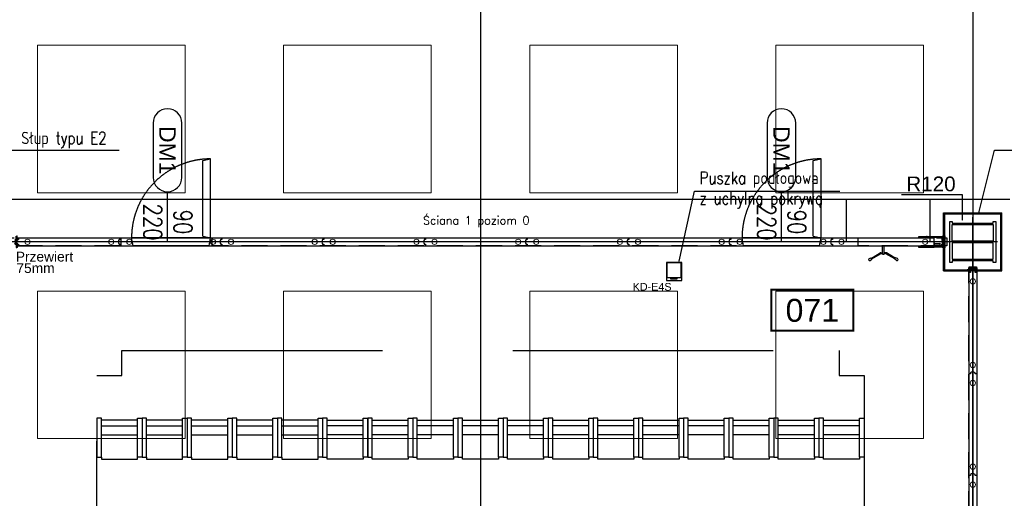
# Model space of a CAD drawing. Header units: centimetres. Extents: x -228435 to 111511, y -89367 to 428125.
# Tile 106 of 219: x -34156 to -22156, y 61871 to 67711. Entities that reach past the tile are written whole.
import ezdxf
from ezdxf.enums import TextEntityAlignment as Align

# ---------------------------------------------------------------- set-up
doc = ezdxf.new("R2010")
doc.units = ezdxf.units.CM
doc.header["$LTSCALE"] = 50
doc.header["$PDMODE"] = 35
doc.header["$PDSIZE"] = 0.1
for name, pattern in [('0_II 10 sal$0$HIDDEN', [9.525, 6.35, -3.175]), ('DASHDOT', [25.4, 12.7, -6.35, 0, -6.35]), ('DASHDOT2', [12.7, 6.35, -3.175, 0, -3.175]), ('DIN_STRICHPUNKT', [10.7, 5, -2.5, 0.7, -2.5]), ('HIDDEN', [9.525, 6.35, -3.175]), ('HIDDENX2', [19.05, 12.7, -6.35]), ('Kondygnacja +0$0$DASHDOT2', [12.7, 6.35, -3.175, 0, -3.175])]:
    doc.linetypes.add(name, pattern=pattern)
doc.layers.get('0').update_dxf_attribs({"color": 8})
doc.layers.get('DEFPOINTS').update_dxf_attribs({"color": 8})
for name, color, linetype in [('0_II 10 sal$0$ARCH_INFO_AREA_ETYKIETY_200', 8, 'Continuous'), ('0_II 10 sal$0$ARCH_INFO_ETYK_DRZWI', 8, 'Continuous'), ('0_II 10 sal$0$ARCH_SIEDZENIA', 8, 'Continuous'), ('0_II 10 sal$0$ARCH_STROP', 8, 'Continuous'), ('0_II 10 sal$0$ARCH_WYPOSAŻENIE_INNE', 8, 'Continuous'), ('0_II 10 sal$0$ARCH_ŚCIANY_PRZESUWNE', 8, 'Continuous'), ('3', 8, 'Continuous'), ('ACHSEN', 8, 'DIN_STRICHPUNKT'), ('ARCH_GK', 8, 'Continuous'), ('ARCH_INFO_ODPORNOŚĆ OGNIOWA', 8, 'Continuous'), ('ARCH_INFO_OPISY', 8, 'Continuous'), ('ARCH_INFO_OSIE_IST', 8, 'DASHDOT2'), ('ARCH_SZYNY', 8, 'Continuous'), ('bgde-tekst', 7, 'Continuous'), ('HUFCOR', 8, 'Continuous'), ('Hufcor szyny', 8, 'Kondygnacja +0$0$DASHDOT2'), ('Kondygnacja +0$0$ARCH_GK', 8, 'Continuous'), ('Kondygnacja +0$0$ARCH_INFO_ODPORNOŚĆ OGNIOWA', 8, 'Continuous'), ('Kondygnacja +0$0$ARCH_STAL_IST', 8, 'Continuous'), ('Kondygnacja +0$0$ARCH_ŚCIANY_PRZESUWNE', 8, 'Continuous'), ('KÖRPERKANTE', 8, 'Continuous'), ('Osie rzutów$0$ARCH_INFO_OSIE_OPISY_IST', 8, 'Continuous'), ('PANELE', 8, 'Continuous'), ('SCHRAFFUR', 8, 'Continuous'), ('tabela', 8, 'Continuous'), ('VOLL', 8, 'Continuous')]:
    doc.layers.add(name, color=color, linetype=linetype)
for name, color, linetype, lineweight in [('2', 8, 'Continuous', 0), ('_SP KORYTA', 8, 'Continuous', 25), ('ARCH_SUFITY_PODWIESZANE', 8, 'HIDDENX2', 9), ('kondygnacja +1_5$0$ARCH_INFO_WYMIARY', 8, 'Continuous', 9), ('Wymiary', 8, 'Continuous', 15)]:
    doc.layers.add(name, color=color, linetype=linetype, lineweight=lineweight)
doc.layers.get('HUFCOR').off()
doc.styles.add('0_II 10 sal$0$Arial', font='ARIAL.TTF')
doc.styles.add('0_II 10 sal$0$Romans', font='Romans.shx')
doc.styles.add('Arial', font='ARIAL.TTF')
doc.styles.add('Kondygnacja +0$0$Arial', font='ARIAL.TTF')
doc.styles.add('Kondygnacja +0$0$Standard', font='txt')
doc.styles.add('kondygnacja +1_5$0$Romans', font='Romans.shx', dxfattribs={"width": 0.7})
doc.styles.add('Romans', font='Romans.shx')
doc.styles.add('ROMANS-50-CM', font='romans.shx', dxfattribs={"width": 0.8, "height": 10})
doc.linetypes.add('SZYNA_LINE', pattern='A,12.7,-7.75,["SZYNA",Standard,S=2.54,R=0,X=-5.95,Y=-1.27],-7.75', length=28.2)
doc.dimstyles.new('ISO-25', dxfattribs={"dimtxt": 2.5, "dimasz": 2.5, "dimexe": 1.25, "dimexo": 0.625, "dimtad": 1, "dimtxsty": 'Standard', "dimcen": 2.5, "dimadec": 0, "dimazin": 0, "dimtfac": 1, "dimtmove": 0, "dimatfit": 3, "dimfxl": 0, "dimarcsym": 0})
doc.dimstyles.new('Kondygnacja +0$0$ISO-25', dxfattribs={"dimtxt": 2.5, "dimasz": 2.5, "dimexe": 1.25, "dimexo": 0.625, "dimtad": 1, "dimtxsty": 'Kondygnacja +0$0$Standard', "dimcen": 2.5, "dimadec": 0, "dimazin": 0, "dimtfac": 1, "dimtmove": 0, "dimatfit": 3, "dimfxl": 0, "dimarcsym": 0})
doc.dimstyles.new('kondygnacja +1_5$0$Wymiary 1-100', dxfattribs={"dimtxt": 12, "dimasz": 10, "dimexe": 5, "dimexo": 0, "dimgap": 4, "dimtad": 1, "dimrnd": 0.5, "dimzin": 12, "dimdsep": 46, "dimtxsty": 'kondygnacja +1_5$0$Romans', "dimblk": 'kondygnacja +1_5$0$_Oblique', "dimcen": 10, "dimdle": 10, "dimclrt": 55, "dimazin": 0, "dimtfac": 1, "dimtmove": 1, "dimatfit": 3, "dimfxl": 0, "dimtolj": 1, "dimtzin": 0, "dimarcsym": 0})

# ---------------------------------------------------------------- blocks, each defined once
blk = doc.blocks.new('SU Lampy kwadratowe +0')
at = {"layer": 'ARCH_SUFITY_PODWIESZANE', "ltscale": 2.5}
for points in [[(8720, 11240), (8900, 11240), (8900, 11060), (8720, 11060)], [(9020, 11240), (9200, 11240), (9200, 11060), (9020, 11060)], [(9320, 11240), (9500, 11240), (9500, 11060), (9320, 11060)], [(9620, 11240), (9800, 11240), (9800, 11060), (9620, 11060)], [(8720, 10940), (8900, 10940), (8900, 10760), (8720, 10760)], [(9020, 10940), (9200, 10940), (9200, 10760), (9020, 10760)], [(9320, 10940), (9500, 10940), (9500, 10760), (9320, 10760)], [(9620, 10940), (9800, 10940), (9800, 10760), (9620, 10760)]]:
    blk.add_lwpolyline(points, close=True, dxfattribs=at)
blk = doc.blocks.new('0_II 10 sal$0$T-drzwi_dół-200')
at = {"layer": '0_II 10 sal$0$ARCH_INFO_ETYK_DRZWI'}
blk.add_line((0, 0), (0, -60), dxfattribs=at)
blk.add_lwpolyline([(-17.5, -77.5), (-17.5, -143.7, 1), (17.5, -143.7), (17.5, -77.5, 1)], format="xyb", close=True, dxfattribs=at)
at = {"layer": '0_II 10 sal$0$ARCH_INFO_ETYK_DRZWI', "style": '0_II 10 sal$0$Romans', "width": 0.8}
for tag, p in [('ADS_DRZWI:SZEROKOŚĆ', (-7.9, -23)), ('ADS_DRZWI:WYSOKOŚĆ', (29, -23))]:
    blk.add_attdef(tag, text='', height=22, rotation=90, dxfattribs=at).set_placement(p, align=Align.CENTER)
at = {"layer": '0_II 10 sal$0$ARCH_INFO_ETYK_DRZWI', "color": 1, "style": '0_II 10 sal$0$Arial'}
blk.add_attdef('ADS_DRZWI:ODPORNOŚĆ_OGNIOWA', text='', height=22, dxfattribs=at).set_placement((-0.1, 13.3), align=Align.BOTTOM_CENTER)
at = {"layer": '0_II 10 sal$0$ARCH_INFO_ETYK_DRZWI', "style": '0_II 10 sal$0$Arial'}
blk.add_attdef('ADS_DRZWI:SYMBOL', text='', height=20, rotation=90, dxfattribs=at).set_placement((0, -110.6), align=Align.MIDDLE)
blk = doc.blocks.new('Kondygnacja +0$0$_Dot')
at = {"color": 0, "linetype": 'ByBlock', "lineweight": -2}
blk.add_line((-0.5, 0), (-1, 0), dxfattribs=at)
at = {"color": 0, "linetype": 'ByBlock', "const_width": 0.5}
blk.add_lwpolyline([(-0.25, 0, 1), (0.25, 0, 1)], format="xyb", close=True, dxfattribs=at)
blk = doc.blocks.new('A$C50B549AF')
at = {"layer": 'ARCH_SZYNY', "linetype": 'SZYNA_LINE', "ltscale": 2.5}
for p, q in [((3656.5, 6052.1, 630), (1057.3, 6052.1, 630)), ((3457.4, 6000.4, 630), (3457.4, 6052.1, 630)), ((3457.4, 6000.4, 630), (3457.4, 6048.1, 630)), ((3559.4, 6000.4, 630), (3559.4, 6052.1, 630)), ((3576, 6000.4, 630), (2439.5, 6000.4, 630)), ((3611.5, 4835.9, 630), (3611.5, 5977.4, 630))]:
    blk.add_line(p, q, dxfattribs=at)
blk = doc.blocks.new('*U520')
at = {"layer": 'PANELE'}
for points in [[(0, 0), (0, -21), (-14, -21)], [(0, 0), (1240, 0)], [(1240, 0), (1240, -21), (1226, -21)], [(-14, -76), (0, -76), (0, -97)], [(0, -97), (1240, -97)], [(1226, -76), (1240, -76), (1240, -97)]]:
    blk.add_lwpolyline(points, dxfattribs=at)
for centre in [(24, -48), (1264, -48)]:
    blk.add_arc(centre, 46.5, 143.7563, 216.2437, dxfattribs=at)
at = {"layer": 'Wymiary'}
for centre in [(110, -48), (1130, -48)]:
    blk.add_circle(centre, 32, dxfattribs=at)
blk = doc.blocks.new('drzwi')
at = {"linetype": 'HIDDEN', "ltscale": 20}
for p, q in [((158, 97), (138, 0)), ((138, 0), (1102, 0)), ((235, -20), (138, 0)), ((138, 0), (138, -964)), ((158, 97), (1082, 97)), ((1082, 97), (1102, 0)), ((235, -20), (235, -944)), ((235, -944), (138, -964))]:
    blk.add_line(p, q, dxfattribs=at)
blk.add_arc((138, 0), 964, 270, 0, dxfattribs=at)
blk = doc.blocks.new('BEDIENHEBEL')
at = {"layer": 'KÖRPERKANTE'}
for p, q in [((-10, -85), (-10, 0)), ((-10, 0), (10, 0)), ((10, -85), (10, 0)), ((-145, -149), (-38, -87)), ((-140, -158), (-33, -96)), ((-31, -85), (-10, -85)), ((-31, -95), (-10, -95)), ((-10, -95), (-10, -100)), ((-10, -100), (10, -100)), ((31, -85), (10, -85)), ((31, -95), (10, -95)), ((10, -95), (10, -100)), ((140, -158), (33, -96)), ((145, -149), (38, -87)), ((-173, -156), (-148, -147)), ((-160, -178), (-140, -161)), ((-139, -159), (-146, -147)), ((139, -159), (146, -147)), ((160, -178), (140, -161)), ((173, -156), (148, -147))]:
    blk.add_line(p, q, dxfattribs=at)
for centre, radius, start, end in [((-31, -100), 15, 90, 120), ((-31, -100), 5, 90, 120), ((-15, -90), 7.25, 316.3972, 43.6028), ((15, -90), 7.25, 136.3972, 223.6028), ((31, -100), 15, 60, 90), ((31, -100), 5, 60, 90), ((-167, -167), 12.5, 120, 300), ((-147, -148), 1, 30, 120), ((-140, -160), 1, 300, 30), ((140, -160), 1, 150, 240), ((147, -148), 1, 60, 150), ((167, -167), 12.5, 240, 60)]:
    blk.add_arc(centre, radius, start, end, dxfattribs=at)
blk = doc.blocks.new('*U522')
at = {"layer": 'PANELE'}
for points in [[(0, 0), (0, -21), (-14, -21)], [(0, 0), (1240, 0)], [(1050, -97), (1050, -112), (1240, -112), (1240, 15), (1050, 15), (1050, 0)], [(-14, -76), (0, -76), (0, -97)], [(0, -97), (1240, -97)]]:
    blk.add_lwpolyline(points, dxfattribs=at)
blk.add_arc((24, -48), 46.5, 143.7563, 216.2437, dxfattribs=at)
at = {"layer": 'Wymiary'}
for centre in [(110, -48), (1130, -48)]:
    blk.add_circle(centre, 32, dxfattribs=at)
at = {"layer": 'PANELE'}
blk.add_blockref('BEDIENHEBEL', (620, -97), dxfattribs=at)
blk = doc.blocks.new('0_II 10 sal$0$etykieta_numer')
at = {"color": 0, "linetype": 'ByBlock', "const_width": 2.44}
blk.add_lwpolyline([(-50, -50), (-50, 0), (50, 0), (50, -50)], close=True, dxfattribs=at)
at = {"color": 0, "linetype": 'ByBlock', "style": '0_II 10 sal$0$Arial'}
blk.add_attdef('AECAREA:NUMBER', text='', height=28, dxfattribs=at).set_placement((0, -25), align=Align.MIDDLE)
blk = doc.blocks.new('puszka e4s-538')
for points in [[(0, 29.1), (24.7, 29.1), (24.7, 0), (0, 0)], [(0.6, 28.4), (24.1, 28.4), (24.1, 4.7), (0.6, 4.7)], [(7.5, 3.2), (18, 3.2), (18, 2.7), (7.5, 2.7)]]:
    blk.add_lwpolyline(points, close=True)
blk = doc.blocks.new('puuuchy')
at = {"layer": '_SP KORYTA', "xscale": -0.375, "yscale": 0.375, "zscale": 0.375}
blk.add_blockref('puszka e4s-538', (-1977.39, 2976.49), dxfattribs=at)
blk = doc.blocks.new('cahbir 0')
at = {"layer": '_SP KORYTA', "xscale": 2, "yscale": 2, "zscale": 2}
blk.add_blockref('puuuchy', (-90, 120, -1290), dxfattribs=at)
at = {"layer": '_SP KORYTA', "style": 'Arial'}
for s, height, p in [('Przewiert', 12, (-4856.3, 6096, -630)), ('75mm', 12, (-4855.6, 6082, -630)), ('KD-E4S', 9.38, (-4104.5, 6060.5, -630))]:
    blk.add_text(s, height=height, dxfattribs=at).set_placement(p)
blk = doc.blocks.new('0_II 10 sal$0$Miejsce_siedzące_2d')
at = {"color": 0, "linetype": 'ByBlock', "lineweight": -2}
for p, q in [((-26.4, 27.1), (26.4, 27.1)), ((-26.4, 12.5), (26.4, 12.5))]:
    blk.add_line(p, q, dxfattribs=at)
for points in [[(-26.4, 62.7), (-26.4, 0), (-33, 0), (-33, 62.7), (-26.4, 62.7), (-26.4, 66), (26.4, 66), (26.4, 62.7), (26.4, 0), (33, 0), (33, 62.7), (26.4, 62.7)], [(26.4, 3.3), (-26.4, 3.3)]]:
    blk.add_lwpolyline(points, dxfattribs=at)
blk = doc.blocks.new('VERT-NEU')
at = {"layer": 'KÖRPERKANTE'}
for p, q in [((-25, 48), (-36, 48)), ((-36, 48), (-36, 46)), ((-34, 46), (-36, 46)), ((-36, 31), (-34, 31)), ((-36, 29), (-36, 31)), ((-21, 29), (-36, 29)), ((-34, 31), (-34, 46)), ((-30, 46), (-30, 33)), ((-25, 46), (-30, 46)), ((-30, 33), (-6, 33)), ((-23, 47), (-23, 47)), ((-13, 21), (-21, 29)), ((-14, 25), (-11, 22)), ((-9, 29), (-13, 29)), ((-11, 21), (-11, 21)), ((-8, 19), (-8, 28)), ((0, 26), (-6, 33)), ((-6, 19), (-6, 26)), ((-5, 26), (-3, 24)), ((-3, 24), (-3, 0)), ((-3, -24), (-3, 0)), ((7, 26), (0, 26)), ((0, 23), (0, 0)), ((0, 23), (5, 23)), ((0, -23), (0, 0)), ((5, 21), (5, 23)), ((8, 21), (5, 21)), ((8, 25), (8, 21)), ((-21, -29), (-36, -29)), ((-36, -29), (-36, -31)), ((-36, -31), (-34, -31)), ((-36, -46), (-36, -48)), ((-34, -46), (-36, -46)), ((-25, -48), (-36, -48)), ((-34, -31), (-34, -46)), ((-30, -33), (-6, -33)), ((-30, -46), (-30, -33)), ((-25, -46), (-30, -46)), ((-23, -47), (-23, -47)), ((-13, -21), (-21, -29)), ((-14, -25), (-11, -22)), ((-9, -29), (-13, -29)), ((-8, -19), (-8, -28)), ((-6, -19), (-6, -26)), ((-6, -33), (0, -26)), ((-5, -26), (-3, -24)), ((0, -23), (5, -23)), ((7, -26), (0, -26)), ((8, -21), (5, -21)), ((5, -21), (5, -23)), ((8, -25), (8, -21))]:
    blk.add_line(p, q, dxfattribs=at)
at = {"layer": 'KÖRPERKANTE', "linetype": 'ByBlock'}
for p, q in [((2, -23), (3, -23)), ((2, -26), (3, -26))]:
    blk.add_line(p, q, dxfattribs=at)
at = {"layer": 'KÖRPERKANTE'}
for centre, radius, start, end in [((-25, 47), 1.2, 360, 90), ((-25, 47), 1.2, 270, 360), ((-13, 27), 2, 90, 225), ((-12, 22), 1.12, 225, 315), ((-12, 22), 1.12, 315, 45), ((-9, 28), 0.5, 360, 90), ((-7, 19), 1, 180, 360), ((-6, 26), 0.5, 45, 180), ((7, 25), 0.762, 0, 90), ((-25, -47), 1.2, 0, 90), ((-25, -47), 1.2, 270, 0), ((-13, -27), 2, 135, 270), ((-12, -22), 1.12, 45, 135), ((-12, -22), 1.12, 315, 45), ((-9, -28), 0.5, 270, 0), ((-7, -19), 1, 0, 180), ((-6, -26), 0.5, 180, 315), ((7, -25), 0.762, 270, 0)]:
    blk.add_arc(centre, radius, start, end, dxfattribs=at)
blk = doc.blocks.new('hufcor detal 1')
at = {"layer": 'VOLL'}
h = blk.add_hatch(color=256, dxfattribs=at)
h.paths.add_polyline_path([(-5.8, -6.1), (-5.8, -3.2, 0.427595), (-6.4, -2.6, 0.427595), (-7, -3.2), (-7, -6.4), (-5.5, -10.4, -0.519458), (-5.6, -10.6), (-6.5, -10.6, 0.414214), (-7, -11.1), (-7, -16.5), (-5.9, -16.5), (-5.9, -11.5), (-4.7, -11.5), (-4.7, -12.6), (-4.1, -12.6), (-4.1, -10.9)])
h.paths.add_polyline_path([(-5.9, -16.5), (-7, -16.5), (-7, -21.9, 0.414214), (-6.5, -22.4), (-5.6, -22.4, -0.519458), (-5.5, -22.6), (-7, -26.6), (-7, -29.8, 0.427595), (-6.4, -30.4, 0.427595), (-5.8, -29.8), (-5.8, -26.9), (-4.1, -22.1), (-4.1, -20.4), (-4.7, -20.4), (-4.7, -21.5), (-5.9, -21.5)])
at = {"layer": 'ACHSEN', "ltscale": 5}
blk.add_line((261.6, -16.5), (-60.4, -16.5), dxfattribs=at)
at = {"layer": 'ARCH_GK', "linetype": 'Continuous', "lineweight": -3}
blk.add_line((0, 0), (-6.2, 0), dxfattribs=at)
for points in [[(-10, 0), (0, 0)], [(-6.2, 17.9), (-3.7, 17.9), (-3.3, 19.6), (-3.1, 17.9)], [(-6.2, 0), (-6.2, 17.9)], [(0, 17.9), (-2.5, 17.9), (-2.8, 16.1), (-3.1, 17.9)], [(0, 0), (0, 17.9)], [(-6.2, -33), (-6.2, -50.9)], [(-6.2, -50.9), (-3.7, -50.9), (-3.3, -52.6), (-3.1, -50.9)], [(0, -50.9), (-2.5, -50.9), (-2.8, -49.1), (-3.1, -50.9)], [(0, -33), (0, -50.9)]]:
    blk.add_lwpolyline(points, dxfattribs=at)
at = {"layer": 'KÖRPERKANTE'}
for p, q in [((-7, -3.2), (-7, -6.4)), ((-5.5, -10.4), (-7, -6.4)), ((-7, -11.1), (-7, -21.9)), ((-7, -26.6), (-5.5, -22.6)), ((-7, -29.8), (-7, -26.6)), ((-6.5, -10.6), (-5.6, -10.6)), ((-6.5, -22.4), (-5.6, -22.4)), ((-6.4, -2.6), (-6.4, -2.6)), ((-6.4, -30.4), (-6.4, -30.4)), ((-5.9, -11.5), (-5.9, -21.5)), ((-4.7, -11.5), (-5.9, -11.5)), ((-5.9, -21.5), (-4.7, -21.5)), ((-5.8, -3.2), (-5.8, -6.1)), ((-5.8, -6.1), (-4.1, -10.9)), ((-4.1, -22.1), (-5.8, -26.9)), ((-5.8, -29.8), (-5.8, -26.9)), ((-4.7, -12.6), (-4.7, -11.5)), ((-4.1, -12.6), (-4.7, -12.6)), ((-4.1, -20.4), (-4.7, -20.4)), ((-4.7, -21.5), (-4.7, -20.4)), ((-4.1, -12.6), (-4.1, -10.9)), ((-4.1, -22.1), (-4.1, -20.4))]:
    blk.add_line(p, q, dxfattribs=at)
for centre, radius, start, end in [((-6.4, -3.2), 0.55, 90, 180), ((-6.5, -11.1), 0.55, 90, 180), ((-6.5, -21.9), 0.55, 180, 270), ((-6.4, -29.8), 0.55, 180, 270), ((-6.4, -3.2), 0.55, 0, 90), ((-6.4, -29.8), 0.55, 270, 0), ((-5.6, -10.5), 0.1, 270, 19.8), ((-5.6, -22.5), 0.1, 340.2, 90)]:
    blk.add_arc(centre, radius, start, end, dxfattribs=at)
at = {"layer": 'VOLL'}
for p, q in [((3.9, 6.5), (3.9, 0.5)), ((3.9, -39.5), (3.9, -33.5))]:
    blk.add_line(p, q, dxfattribs=at)
at = {"layer": 'VOLL', "xscale": -0.5, "yscale": 0.5000000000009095, "zscale": 0.5000000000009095}
blk.add_blockref('VERT-NEU', (-11.2, -16.5), dxfattribs=at)
blk = doc.blocks.new('CLOSURE')
at = {"color": 7, "linetype": 'Continuous'}
for p, q in [((-2, 0), (-9, 0)), ((-2, 0), (-2, -1)), ((-10, -1), (-10, -2)), ((-10, -34), (-10, -40)), ((-9, -3), (-8, -3)), ((-8, -33), (-9, -33)), ((-9, -41), (-3, -41)), ((-8, -7), (-8, -7)), ((-8, -30), (-8, -30)), ((-8, -39), (-8, -36)), ((-8, -36), (177, -36)), ((-3, -39), (-8, -39)), ((-2, -1), (-2, -2)), ((-2, -12), (-2, -17)), ((-2, -17), (-1, -18)), ((-1, -18), (-2, -19)), ((-2, -19), (-2, -24)), ((-2, -40), (-2, -40)), ((-1, -3), (0, -3)), ((0, -29), (0, -3)), ((0, -34), (0, -32)), ((150, -34), (0, -34)), ((5, -30), (1, -30)), ((1, -31), (5, -31)), ((6, -31), (6, -31)), ((146, -30), (146, -31)), ((153, -30), (147, -30)), ((147, -31), (151, -31)), ((153, -31), (153, -30)), ((156, -30), (156, -31)), ((163, -34), (159, -34)), ((166, -31), (166, -30)), ((168, -30), (168, -31)), ((179, -34), (172, -34)), ((172, -40), (172, -40)), ((177, -39), (173, -39)), ((173, -41), (179, -41)), ((177, -36), (177, -39)), ((180, -40), (180, -35))]:
    blk.add_line(p, q, dxfattribs=at)
for centre, radius, start, end in [((-9, -1), 1.2, 90, 180), ((-9, -2), 1, 180, 270), ((-9, -34), 1, 90, 180), ((-9, -40), 1, 180, 270), ((-8, -8), 1, 90, 217.5752), ((-5, -5), 5.01, 217.5752, 275.7303), ((-5, -31), 5.01, 84.2699, 140.5242), ((-8, -29), 1, 140.5242, 270), ((-8, -2), 1, 270, 314.9442), ((-8, -8), 1, 40.708, 90), ((-8, -29), 1, 270, 317.1564), ((-8, -34), 1, 42.8436, 90), ((-5, -5), 2.75, 220.708, 134.9442), ((-5, -31), 2.75, 222.8436, 137.1564), ((-4, -12), 2, 0, 95.7303), ((-4, -24), 2, 264.2699, 0), ((-3, -40), 1, 0, 90), ((-3, -40), 1, 270, 0), ((-1, -2), 1, 180, 270), ((1, -29), 1, 180, 270), ((1, -32), 1, 90, 180), ((5, -31), 0.5, 0, 90), ((5, -31), 0.5, 270, 0), ((147, -30), 0.5, 90, 180), ((147, -31), 0.5, 180, 270), ((150, -33), 1, 270, 3.2641), ((151, -32), 0.5, 341.3143, 90), ((155, -33), 3.4, 161.3143, 183.2641), ((153, -30), 0.5, 0, 90), ((152, -31), 1, 323.1301, 0), ((155, -33), 1.75, 143.1301, 36.8699), ((156, -30), 0.5, 54.1117, 180), ((157, -31), 1, 180, 216.8699), ((155, -33), 3.4, 356.7359, 54.1117), ((159, -33), 1, 176.7359, 270), ((163, -33), 1, 270, 3.2641), ((167, -33), 3.4, 125.8883, 183.2641), ((165, -30), 0.5, 0, 125.8883), ((167, -33), 1.75, 143.1301, 36.8699), ((165, -31), 1, 323.1301, 0), ((169, -30), 0.5, 54.1117, 180), ((169, -31), 1, 180, 216.8699), ((167, -33), 3.4, 356.7359, 54.1117), ((172, -33), 1, 176.7359, 270), ((173, -40), 1, 90, 180), ((173, -40), 1, 180, 270), ((179, -35), 1, 0, 90), ((179, -40), 1, 270, 0)]:
    blk.add_arc(centre, radius, start, end, dxfattribs=at)
blk = doc.blocks.new('hufcor detal 2')
at = {"layer": 'SCHRAFFUR'}
h = blk.add_hatch(dxfattribs=at)
h.set_pattern_fill('ANSI34', color=256, scale=10, style=0)
h.set_pattern_definition([(45, (-9731.639, 331.908), (-5.303301, 5.303301), []), (45, (-9729.871, 331.908), (-5.303301, 5.303301), []), (45, (-9728.1034, 331.908), (-5.303301, 5.303301), []), (45, (-9726.3356, 331.908), (-5.303301, 5.303301), [])])
h.paths.add_polyline_path([(-4.1, 11.6), (-8.1, 11.6), (-8.1, 0.6), (-4.1, 0.6)])
h.paths.add_polyline_path([(-4.1, 0.6), (-8.1, 0.6), (-8.1, -10.4), (-4.1, -10.4)])
at = {"layer": 'VOLL'}
for points in [[(-5.3, 30), (-97.9, 30), (-97.9, 31.2), (-5.3, 31.2)], [(-5.3, -29.9), (-5.3, -28.7), (-97.9, -28.7), (-97.9, -29.9)]]:
    blk.add_hatch(color=256, dxfattribs=at).paths.add_polyline_path(points)
at = {"layer": '2'}
for p, q in [((-96.6, 25.3), (-96.6, 25.2)), ((-93.3, 27.5), (-93.5, 26.6)), ((-92.7, 27.4), (-93, 26.3)), ((-86.8, 27.4), (-86.5, 26.3)), ((-86.2, 27.5), (-86, 26.6)), ((-82.9, 25.3), (-82.9, 25.2))]:
    blk.add_line(p, q, dxfattribs=at)
for centre, radius, start, end in [((-96.5, 25.2), 0.15, 81.6479, 164.0608), ((-96.5, 25.2), 0.15, 164.0608, 254.4521), ((-95.7, 27.8), 2.49, 252.0018, 332.2702), ((-95.4, 27.5), 2.67, 245.6965, 334.3626), ((-92.9, 28.1), 0.8, 285.0434, 236.2841), ((-86.6, 28.1), 0.8, 303.7159, 254.9566), ((-84.1, 27.5), 2.67, 205.6374, 294.3035), ((-83.8, 27.8), 2.49, 207.7298, 287.9982), ((-83, 25.2), 0.15, 15.9392, 98.3521), ((-83, 25.2), 0.15, 285.5479, 15.9392)]:
    blk.add_arc(centre, radius, start, end, dxfattribs=at)
at = {"layer": '3'}
for centre, radius, start, end in [((-11.1, -0.1), 11.1, 308.9452, 51.0548), ((-11, -0.1), 10.6, 310.6017, 49.3983)]:
    blk.add_arc(centre, radius, start, end, dxfattribs=at)
at = {"layer": 'ACHSEN', "ltscale": 5}
blk.add_line((53.1, 0.6), (-268.8, 0.6), dxfattribs=at)
at = {"layer": 'ARCH_GK', "linetype": 'Continuous', "lineweight": -3}
for p, q in [((0.3, 17.1), (0.3, 35)), ((0.3, 35), (0.3, -33.7))]:
    blk.add_line(p, q, dxfattribs=at)
for points in [[(0.3, 35), (2.7, 35), (3, 36.7), (3.3, 35)], [(6.4, 35), (3.9, 35), (3.5, 33.3), (3.3, 35)], [(6.3, 17.1), (6.3, 35)], [(6.3, 35), (6.3, -33.7)], [(0.3, -33.7), (2.7, -33.7), (3, -35.5), (3.3, -33.7)], [(6.4, -33.7), (3.9, -33.7), (3.5, -32), (3.3, -33.7)]]:
    blk.add_lwpolyline(points, dxfattribs=at)
at = {"layer": 'VOLL'}
for p, q in [((-96.8, 31.2), (-6.5, 31.2)), ((-8.1, 11.6), (-8.1, -10.4)), ((-8.1, 11.6), (-4.1, 11.6)), ((-4.1, 11.6), (-4.1, -10.4)), ((-48.1, -6.8), (-53, -10.2)), ((-48.1, -13.6), (-53, -10.2)), ((-48.1, -9.2), (-48.1, -6.8)), ((-48.1, -9.2), (-23.8, -9.2)), ((-48.1, -11.2), (-23.8, -11.2)), ((-48.1, -11.2), (-48.1, -13.6)), ((-23.8, -6.8), (-18.8, -10.2)), ((-23.8, -9.2), (-23.8, -6.8)), ((-23.8, -13.6), (-18.8, -10.2)), ((-23.8, -11.2), (-23.8, -13.6)), ((-8.1, -10.4), (-4.1, -10.4))]:
    blk.add_line(p, q, dxfattribs=at)
for points in [[(-3, 27.1), (-5.7, 27.1, -7.740139), (-5.7, 27.7), (-3, 27.7, -0.445604), (-3, 14), (-5.7, 14, -7.740139), (-5.7, 14.6), (-3, 14.6, 0.483874)], [(-3, -25.9), (-5.7, -25.9, 7.740139), (-5.7, -26.4), (-3, -26.4, 0.445604), (-3, -12.7), (-5.7, -12.7, 7.740139), (-5.7, -13.3), (-3, -13.3, -0.406168)]]:
    blk.add_lwpolyline(points, format="xyb", close=True, dxfattribs=at)
blk.add_lwpolyline([(-97.9, -28.7), (-5.3, -28.7), (-5.3, -29.9), (-97.9, -29.9)], close=True, dxfattribs=at)
at = {"layer": 'VOLL', "xscale": 0.5, "yscale": 0.5000000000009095, "zscale": 0.5000000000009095, "rotation": 180}
blk.add_blockref('CLOSURE', (-9.3, 11.7), dxfattribs=at)
at = {"layer": 'VOLL', "xscale": -0.5, "yscale": 0.5000000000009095, "zscale": 0.5000000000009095}
blk.add_blockref('CLOSURE', (-9.3, -10.4), dxfattribs=at)
blk = doc.blocks.new('kondygnacja +1_5$0$_Oblique')
at = {"color": 0, "linetype": 'ByBlock', "lineweight": -2}
blk.add_line((-0.5, -0.5), (0.5, 0.5), dxfattribs=at)
blk = doc.blocks.new('*D1149')
at = {"layer": 'DEFPOINTS', "color": 0, "lineweight": 40}
for p in [(-32670, 79617, 6300), (-33810, 12462, 6300), (-33810, 12146)]:
    blk.add_point(p, dxfattribs=at)
at = {"layer": 'kondygnacja +1_5$0$ARCH_INFO_WYMIARY', "color": 0, "lineweight": -2}
for p, q in [((-32660, 12146), (-33820, 12146)), ((-33810, 12142), (-33810, 12141)), ((-32670, 12154), (-32670, 12141))]:
    blk.add_line(p, q, dxfattribs=at)
at = {"layer": 'kondygnacja +1_5$0$ARCH_INFO_WYMIARY', "color": 0, "lineweight": -2, "xscale": 10, "yscale": 10, "zscale": 10, "rotation": 180}
blk.add_blockref('kondygnacja +1_5$0$_Oblique', (-33810, 12146), dxfattribs=at)
at = {"layer": 'kondygnacja +1_5$0$ARCH_INFO_WYMIARY', "color": 0, "lineweight": -2, "xscale": 10, "yscale": 10, "zscale": 10}
blk.add_blockref('kondygnacja +1_5$0$_Oblique', (-32670, 12146), dxfattribs=at)
at = {"layer": 'kondygnacja +1_5$0$ARCH_INFO_WYMIARY', "color": 55, "insert": (-33240, 12156), "char_height": 12, "attachment_point": 5, "style": 'kondygnacja +1_5$0$Romans'}
blk.add_mtext('\\A1;1140', dxfattribs=at)
blk = doc.blocks.new('Osie rzutów')
at = {"layer": 'ARCH_INFO_OSIE_IST', "ltscale": 10}
for p, q in [((9260, 12510), (9260, 4623.3)), ((9860, 12510), (9860, 4623.3)), ((9860, 10970), (9860, 11030)), ((4436, 11000), (13655, 11000)), ((9890, 11000), (9830, 11000))]:
    blk.add_line(p, q, dxfattribs=at)

msp = doc.modelspace()

# ---------------------------------------------------------------- linework, layer by layer
at = {"layer": '0_II 10 sal$0$ARCH_WYPOSAŻENIE_INNE', "linetype": '0_II 10 sal$0$HIDDEN', "ltscale": 10, "elevation": 630}
msp.add_lwpolyline([(-33215, 51370), (-32910, 51370), (-32910, 54630), (-33215, 54630), (-33215, 63370), (-32910, 63370), (-32910, 63675), (-24170, 63675), (-24170, 63370), (-23865, 63370), (-23865, 54630), (-24170, 54630), (-24170, 51370), (-23865, 51370), (-23865, 42630), (-24170, 42630), (-24170, 42325), (-32910, 42325), (-32910, 42630), (-33215, 42630)], close=True, dxfattribs=at)
at = {"layer": '0_II 10 sal$0$ARCH_ŚCIANY_PRZESUWNE', "linetype": '0_II 10 sal$0$HIDDEN', "lineweight": -3}
for p, q in [((-32925, 65050, -5670), (-32925, 64950, -5670)), ((-31809, 64950, -5670), (-31809, 65050, -5670)), ((-31809, 65050, -5670), (-24943.5, 65050, 630)), ((-24943.5, 64950, 630), (-31809, 64950, -5670))]:
    msp.add_line(p, q, dxfattribs=at)
for points, elevation in [([(-36447, 65050), (-32925, 65050), (-32925, 64950), (-36447, 64950)], -5670), ([(-23935.5, 65050), (-22855, 65050), (-22855, 64950), (-23935.5, 64951.81993)], -5670), ([(-22590, 64685), (-22490, 64685), (-22490, 55924.65464), (-22590, 55924.65464)], 630)]:
    msp.add_lwpolyline(points, close=True, dxfattribs=dict(at, elevation=elevation))
at = {"layer": 'Kondygnacja +0$0$ARCH_GK', "elevation": 630}
for points in [[(-22895, 65050), (-22895, 65355)], [(-22895, 65355), (-22185, 65355)], [(-22895, 65342.5), (-22197.5, 65342.5)], [(-22882.5, 65050), (-22882.5, 65342.5)], [(-22197.5, 64657.5), (-22197.5, 65355)], [(-22185, 64645), (-22185, 65355)], [(-22895, 64645), (-22895, 64950)], [(-22882.5, 64645), (-22882.5, 64950)], [(-22895, 64645), (-22590, 64645)], [(-22882.5, 64657.5), (-22590, 64657.5)], [(-22490, 64657.5), (-22185, 64657.5)], [(-22490, 64645), (-22185, 64645)]]:
    msp.add_lwpolyline(points, dxfattribs=at)
at = {"layer": 'Kondygnacja +0$0$ARCH_STAL_IST', "elevation": 630}
for points in [[(-22820, 64750), (-22820, 65250), (-22790, 65250), (-22790, 65230), (-22290, 65230), (-22290, 65250), (-22260, 65250), (-22260, 64750), (-22290, 64750), (-22290, 64770), (-22790, 64770), (-22790, 64750)], [(-22290, 65010), (-22790, 65010), (-22790, 65210), (-22290, 65210)], [(-22790, 64790), (-22290, 64790), (-22290, 64990), (-22790, 64990)]]:
    msp.add_lwpolyline(points, close=True, dxfattribs=at)
at = {"layer": 'Kondygnacja +0$0$ARCH_ŚCIANY_PRZESUWNE', "elevation": 630}
for points in [[(-22585.50033, 64645), (-22585.50033, 64697.5), (-22494.50173, 64697.5), (-22494.50173, 64645)], [(-22573.00033, 64645), (-22573.00033, 64685), (-22507.00173, 64685), (-22507.00173, 64645)]]:
    msp.add_lwpolyline(points, dxfattribs=at)

# ---------------------------------------------------------------- block references
at = {"xscale": 10, "yscale": 10, "zscale": 10}
msp.add_blockref('cahbir 0', (14360, 3800.00982, 630), dxfattribs=at)
at = {"layer": '0_II 10 sal$0$ARCH_INFO_AREA_ETYKIETY_200', "linetype": 'Continuous', "lineweight": -3, "xscale": 10, "yscale": 10, "zscale": 10}
msp.add_blockref('0_II 10 sal$0$etykieta_numer', (-24495.12733, 64415.13775, 630), dxfattribs=at).add_auto_attribs({'AECAREA:NUMBER': '071'})
at = {"layer": '0_II 10 sal$0$ARCH_SIEDZENIA', "linetype": 'Continuous', "lineweight": -3, "yscale": 7.571168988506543, "zscale": 10, "rotation": 179.9999999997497}
for p, xscale in [((-32940, 62850, -56370), -8.328285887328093), ((-32390, 62850, -56370), -8.328285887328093), ((-31840, 62850, -56370), -8.328285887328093), ((-31290, 62850, -56370), -8.328285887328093), ((-30740, 62850, -56370), -8.328285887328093), ((-30190, 62850, -56370), 8.328285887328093), ((-29640, 62850, -56370), 8.328285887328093), ((-29090, 62850, -56370), 8.328285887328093), ((-28540, 62850, -56370), 8.328285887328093), ((-27990, 62850, -56370), 8.328285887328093), ((-27440, 62850, -56370), 8.328285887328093), ((-26890, 62850, -56370), 8.328285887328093), ((-26340, 62850, -56370), 8.328285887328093), ((-25790, 62850, -56370), 8.328285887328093), ((-25240, 62850, -56370), 8.328285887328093), ((-24690, 62850, -56370), 8.328285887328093), ((-24140, 62850, -56370), 8.328285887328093)]:
    msp.add_blockref('0_II 10 sal$0$Miejsce_siedzące_2d', p, dxfattribs=dict(at, xscale=xscale))
at = {"layer": '0_II 10 sal$0$ARCH_STROP', "linetype": 'Continuous', "lineweight": -3}
ref = msp.add_blockref('0_II 10 sal$0$T-drzwi_dół-200', (-32354.40028, 65011.66911, -5670), dxfattribs=dict(at, xscale=10, yscale=10, zscale=10, rotation=180))
ref.add_attrib('ADS_DRZWI:WYSOKOŚĆ', '220', dxfattribs={"layer": '0_II 10 sal$0$ARCH_INFO_ETYK_DRZWI', "height": 220, "rotation": 270, "style": '0_II 10 sal$0$Romans', "width": 0.8}).set_placement((-32644.40028, 65241.66911, -5670), align=Align.CENTER)
ref.add_attrib('ADS_DRZWI:SZEROKOŚĆ', '90', dxfattribs={"layer": '0_II 10 sal$0$ARCH_INFO_ETYK_DRZWI', "height": 220, "rotation": 270, "style": '0_II 10 sal$0$Romans', "width": 0.8}).set_placement((-32275.29739, 65241.66911, -5670), align=Align.CENTER)
ref.add_attrib('ADS_DRZWI:SYMBOL', 'DM1', dxfattribs={"layer": '0_II 10 sal$0$ARCH_INFO_ETYK_DRZWI', "height": 200, "rotation": 270, "style": '0_II 10 sal$0$Arial'}).set_placement((-32354.40028, 66117.55324, -5670), align=Align.MIDDLE)
ref = msp.add_blockref('0_II 10 sal$0$T-drzwi_dół-200', (-24872.16046, 65011.66911, 630), dxfattribs=dict(at, xscale=10, yscale=10, zscale=10, rotation=180))
ref.add_attrib('ADS_DRZWI:WYSOKOŚĆ', '220', dxfattribs={"layer": '0_II 10 sal$0$ARCH_INFO_ETYK_DRZWI', "height": 220, "rotation": 270, "style": '0_II 10 sal$0$Romans', "width": 0.8}).set_placement((-25162.16046, 65241.66911, 630), align=Align.CENTER)
ref.add_attrib('ADS_DRZWI:SZEROKOŚĆ', '90', dxfattribs={"layer": '0_II 10 sal$0$ARCH_INFO_ETYK_DRZWI', "height": 220, "rotation": 270, "style": '0_II 10 sal$0$Romans', "width": 0.8}).set_placement((-24793.05758, 65241.66911, 630), align=Align.CENTER)
ref.add_attrib('ADS_DRZWI:SYMBOL', 'DM1', dxfattribs={"layer": '0_II 10 sal$0$ARCH_INFO_ETYK_DRZWI', "height": 200, "rotation": 270, "style": '0_II 10 sal$0$Arial'}).set_placement((-24872.16046, 66117.55324, 630), align=Align.MIDDLE)
at = {"layer": 'ARCH_SUFITY_PODWIESZANE', "ltscale": 2.5, "xscale": 10, "yscale": 10, "zscale": 10}
msp.add_blockref('SU Lampy kwadratowe +0', (-121140, -45000, -5670), dxfattribs=at)
at = {"layer": 'HUFCOR', "xscale": 10, "yscale": 10, "zscale": 10}
msp.add_blockref('A$C50B549AF', (-58654.9183, 4996.03602, -5670), dxfattribs=at)
at = {"layer": 'Osie rzutów$0$ARCH_INFO_OSIE_OPISY_IST', "xscale": 10, "yscale": 10, "zscale": 10}
msp.add_blockref('Osie rzutów', (-121140, -45000, 630), dxfattribs=at)
at = {"layer": 'PANELE', "linetype": 'ByBlock', "rotation": 180}
for p in [(-31690.60039, 65048.51524, -5670), (-24250.60039, 65048.51294, -5670)]:
    msp.add_blockref('drzwi', p, dxfattribs=at)
at = {"layer": 'PANELE'}
for name, p in [('*U520', (-34170.60039, 65048.51294, -5670)), ('*U520', (-32930.87412, 65048.5, 630)), ('*U520', (-31690.60039, 65048.51294, -5670)), ('*U520', (-30450.60039, 65048.51294, -5670)), ('*U520', (-29210.60039, 65048.51294, -5670)), ('*U520', (-27970.60039, 65048.51294, -5670)), ('*U520', (-26730.60039, 65048.51294, -5670)), ('*U520', (-25490.60039, 65048.51294, -5670)), ('*U522', (-24250.87412, 65048.5, 630))]:
    msp.add_blockref(name, p, dxfattribs=at)
at = {"layer": 'PANELE', "rotation": 270}
for p in [(-22491.48808, 64628.25846, 630), (-22491.50103, 63388.5322, 6930), (-22491.48808, 62148.25846, 630)]:
    msp.add_blockref('*U520', p, dxfattribs=at)
at = {"layer": 'tabela', "linetype": 'DASHDOT', "xscale": 2, "yscale": 2.000000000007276, "zscale": 2}
msp.add_blockref('hufcor detal 1', (-34185.1, 65032.9993, 630), dxfattribs=at)
at = {"layer": 'tabela', "linetype": 'DASHDOT'}
for name, p, xscale, yscale, zscale, rotation in [('hufcor detal 2', (-22895.68913, 64998.6514, 630), 2.112530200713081, 2.112530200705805, 2.112530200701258, 359.9999999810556), ('hufcor detal 1', (-22507.00173, 64645.1, 630), 2.000000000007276, 2.000000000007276, 2, 270)]:
    msp.add_blockref(name, p, dxfattribs=dict(at, xscale=xscale, yscale=yscale, zscale=zscale, rotation=rotation))

# ---------------------------------------------------------------- texts
at = {"layer": 'ARCH_INFO_ODPORNOŚĆ OGNIOWA', "insert": (-23049.3038, 65856.20693, 630), "char_height": 180, "width": 3036.6124481, "attachment_point": 5, "style": 'Arial'}
msp.add_mtext('\\PR120', dxfattribs=at)
at = {"layer": 'ARCH_INFO_OPISY', "char_height": 150, "width": 6265.3267976, "attachment_point": 1, "style": 'ROMANS-50-CM'}
for s, insert in [('Słup typu E2', (-34136.40618, 66342.93211, 630)), ('Puszka podłogowa\\Pz uchylną pokrywą', (-25869.03158, 65856.0454, 630))]:
    msp.add_mtext(s, dxfattribs=dict(at, insert=insert))
at = {"layer": 'bgde-tekst', "color": 5, "style": 'Arial'}
msp.add_text('POZIOM B (0)', height=3240, dxfattribs=at).set_placement((-40347.07346, 68123.94406, -274269.18915))
at = {"layer": 'Hufcor szyny', "linetype": 'ByBlock', "ltscale": 5, "insert": (-29241.06953, 65312.10184, -5664.4591), "char_height": 100, "width": 5268.2821399, "attachment_point": 1, "style": 'Romans'}
msp.add_mtext('Ściana 1 poziom 0', dxfattribs=at)
at = {"layer": 'Kondygnacja +0$0$ARCH_INFO_ODPORNOŚĆ OGNIOWA', "insert": (-23049.3038, 65856.20693, 630), "char_height": 180, "width": 3036.6124481, "attachment_point": 5, "style": 'Kondygnacja +0$0$Arial'}
msp.add_mtext('\\PR120', dxfattribs=at)

# ---------------------------------------------------------------- dimensions: what is measured, and where the dimension line sits
at = {"layer": 'kondygnacja +1_5$0$ARCH_INFO_WYMIARY'}
dim = msp.add_linear_dim(base=(-33810, 12146.22746, -5670), p1=(-32670, 79617.5, 630), p2=(-33810, 12461.75, 630), dimstyle='kondygnacja +1_5$0$Wymiary 1-100', dxfattribs=at)
dim.commit()
dim.dimension.update_dxf_attribs({"geometry": '*D1149', "text_midpoint": (-33240, 12156.22746, -5670)})

# ---------------------------------------------------------------- leaders
at = {"layer": 'ARCH_INFO_ODPORNOŚĆ OGNIOWA'}
msp.add_leader([(-22665.19336, 65264.90803, 630), (-22665.19336, 65573.21733, 630), (-23407.56376, 65573.21733, 630)], dimstyle='ISO-25', override={"dimscale": 5, "dimasz": 2, "dimtad": 0, "dimldrblk": 'Dot'}, dxfattribs=at)
at = {"layer": 'ARCH_INFO_OPISY'}
for points in [[(-34465.14996, 65355, 630), (-34276.98527, 66116.99378, 630), (-32943.46108, 66116.99378, 630)], [(-22465.14996, 65355, 630), (-22276.98527, 66116.99378, 630), (-20913.27542, 66116.99378, 630)], [(-26120.44677, 64762.97291, 630), (-25931.36715, 65618.11852, 630), (-24160.5281, 65618.11852, 630)]]:
    msp.add_leader(points, dimstyle='ISO-25', override={"dimscale": 5, "dimasz": 2, "dimtad": 0, "dimldrblk": 'Dot'}, dxfattribs=at)
at = {"layer": 'Kondygnacja +0$0$ARCH_INFO_ODPORNOŚĆ OGNIOWA'}
msp.add_leader([(-22665.19336, 65264.90803, 630), (-22665.19336, 65573.21733, 630), (-23407.56376, 65573.21733, 630)], dimstyle='Kondygnacja +0$0$ISO-25', override={"dimscale": 5, "dimasz": 2, "dimtad": 0, "dimldrblk": 'Kondygnacja +0$0$_Dot'}, dxfattribs=at)

doc.saveas('drawing.dxf')
